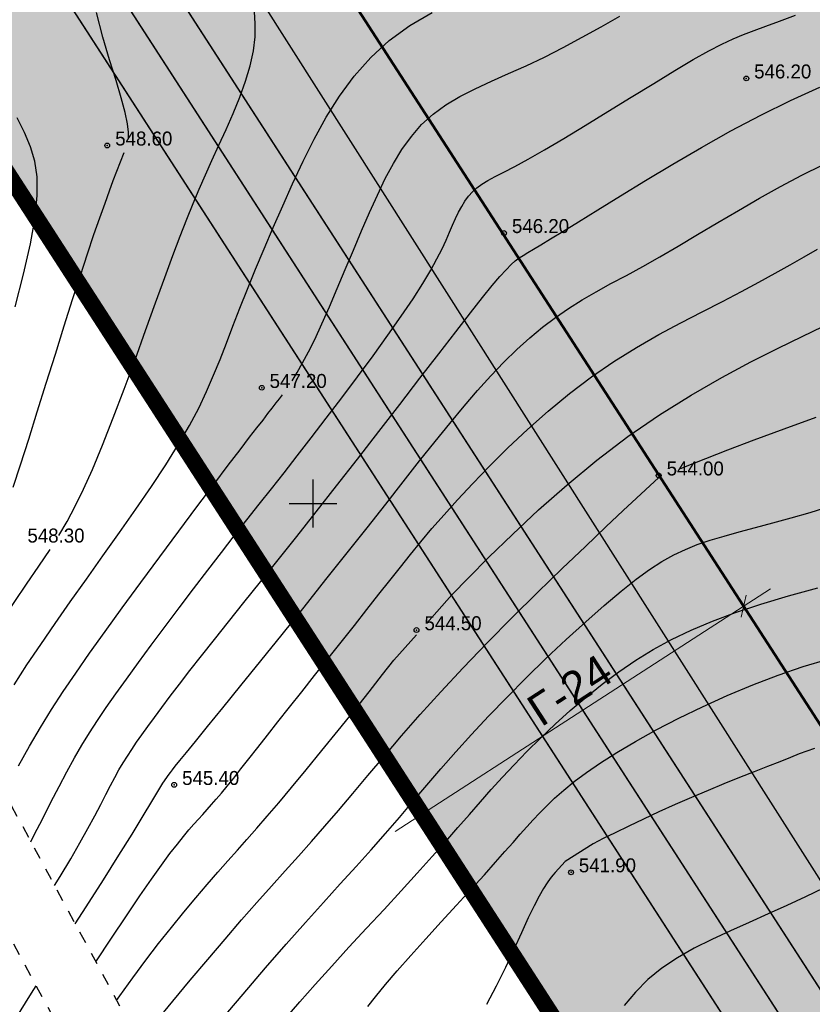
# Model space of a CAD drawing. Extents: x 10527 to 38813, y 13847 to 37526.
# Tile 215 of 256: x 35285 to 35334, y 36507 to 36568. Entities that reach past the tile are written whole.
import ezdxf

# ---------------------------------------------------------------- set-up
doc = ezdxf.new("R2010")
doc.units = 0
doc.header["$LTSCALE"] = 0.5
doc.header["$MEASUREMENT"] = 0
doc.header["$PDMODE"] = 32
doc.header["$PDSIZE"] = 0.3
for name, pattern in [('CONTI', [0]), ('GOST2.303 6', [12, 8, -1.5, 1, -1.5]), ('STRIH_1', [3, 2, -1]), ('Д_ТРОТ_ТРУБА', [3, 1.5, -1.5])]:
    doc.linetypes.add(name, pattern=pattern)
for name, color, linetype in [('(004) Точки рельефа', 7, 'Continuous'), ('(025) Дорога', 7, 'Continuous'), ('GORIZDEFAULT', 32, 'CONTI'), ('PI_TTDEFAULT', 5, 'CONTI'), ('SETKR', 2, 'CONTI'), ('Штрих Стекло', 7, 'Continuous')]:
    doc.layers.add(name, color=color, linetype=linetype)
doc.layers.add('(032) Горизонтали утолщенные', color=32, linetype='Continuous', lineweight=30)
doc.layers.add('.', color=7, linetype='Continuous', lineweight=15)
doc.styles.add('D-431', font='txt')
doc.styles.add('saddenly', font='arial.ttf')
doc.dimstyles.new('КАТЯ 200-not_rotation', dxfattribs={"dimtxt": 2, "dimasz": 1, "dimexe": 2, "dimexo": 0, "dimgap": 0.5, "dimtad": 1, "dimdec": 0, "dimzin": 0, "dimdsep": 46, "dimtxsty": 'saddenly', "dimblk": 'OBLIQUE', "dimcen": 10, "dimdle": 2, "dimclrd": 18, "dimclre": 18, "dimclrt": 18, "dimadec": 0, "dimazin": 0, "dimtfac": 1, "dimtdec": 0, "dimtofl": 0, "dimtmove": 0, "dimatfit": 3, "dimfxl": 1, "dimtolj": 1, "dimtzin": 0, "dimlwd": 0, "dimlwe": 0, "dimarcsym": 0})

# ---------------------------------------------------------------- blocks, each defined once
blk = doc.blocks.new('BL_333')
at = {"color": 0}
for p, q in [((0, -1.5), (0, 1.5)), ((-1.5, 0), (1.5, 0))]:
    blk.add_line(p, q, dxfattribs=at)
blk = doc.blocks.new('gergrgrre')
at = {"layer": '(025) Дорога', "linetype": 'Д_ТРОТ_ТРУБА', "flags": 128}
for points in [[(360044.195, 4200796.012), (360041.816, 4200791.773), (360042.358, 4200788.304), (360046.087, 4200780.21), (360059.012, 4200755.887), (360082.266, 4200713.415), (360119.837, 4200651.911), (360154.248, 4200588.273), (360168.952, 4200565.337), (360182.618, 4200547.766), (360213.043, 4200512.044), (360268.283, 4200446.262), (360308.926, 4200401.534), (360387.369, 4200322.593), (360428.116, 4200283.497), (360457.116, 4200256.42), (360464.886, 4200245.444), (360476.507, 4200228.263), (360489.06, 4200214.493), (360499.065, 4200202.984)], [(360034.859, 4200791.392), (360036.733, 4200790.501), (360038.761, 4200786.553), (360042.501, 4200778.433), (360055.492, 4200753.988), (360078.803, 4200711.411), (360116.369, 4200649.915), (360150.8, 4200586.24), (360165.682, 4200563.025), (360179.515, 4200545.24), (360209.989, 4200509.461), (360265.27, 4200443.63), (360306.026, 4200398.778), (360384.565, 4200319.74), (360425.367, 4200280.592), (360454.087, 4200253.775), (360461.596, 4200243.167), (360473.356, 4200225.782), (360486.072, 4200211.833), (360495.233, 4200201.295)]]:
    blk.add_lwpolyline(points, dxfattribs=at)
at = {"layer": '(032) Горизонтали утолщенные', "color": 32}
for points in [[(360134.08, 4200648, 548), (360134.6, 4200648.87, 548), (360135.11, 4200649.82, 548), (360135.63, 4200650.89, 548), (360136.18, 4200652.12, 548), (360136.82, 4200653.65, 548), (360137.48, 4200655.35, 548), (360138.17, 4200657.16, 548), (360138.85, 4200659, 548), (360139.51, 4200660.82, 548), (360140.13, 4200662.56, 548), (360140.71, 4200664.14, 548), (360141.22, 4200665.52, 548), (360141.67, 4200666.73, 548), (360142.09, 4200667.8, 548), (360142.49, 4200668.77, 548), (360142.87, 4200669.68, 548), (360143.26, 4200670.57, 548), (360143.67, 4200671.48, 548), (360144.1, 4200672.43, 548), (360144.56, 4200673.41, 548), (360145, 4200674.42, 548), (360145.41, 4200675.44, 548), (360145.78, 4200676.44, 548), (360146.07, 4200677.41, 548), (360146.27, 4200678.34, 548), (360146.37, 4200679.21, 548), (360146.38, 4200680.03, 548), (360146.33, 4200680.8, 548)], [(360133.813, 4200626.065, 546), (360134.16, 4200626.63, 546), (360134.82, 4200627.74, 546), (360135.4, 4200628.75, 546), (360135.9, 4200629.64, 546), (360136.33, 4200630.43, 546), (360136.7, 4200631.14, 546), (360137.02, 4200631.77, 546), (360137.32, 4200632.33, 546), (360137.58, 4200632.84, 546), (360137.84, 4200633.31, 546), (360138.1, 4200633.75, 546), (360138.37, 4200634.18, 546), (360138.64, 4200634.6, 546), (360138.95, 4200635.04, 546), (360139.28, 4200635.51, 546), (360139.65, 4200636.03, 546), (360140.06, 4200636.59, 546), (360140.53, 4200637.22, 546), (360141.05, 4200637.92, 546), (360141.64, 4200638.68, 546), (360142.29, 4200639.53, 546), (360143.02, 4200640.46, 546), (360143.82, 4200641.48, 546), (360144.71, 4200642.59, 546), (360145.67, 4200643.8, 546), (360146.71, 4200645.09, 546), (360147.81, 4200646.47, 546), (360148.98, 4200647.93, 546), (360150.2, 4200649.48, 546), (360151.47, 4200651.1, 546), (360152.79, 4200652.78, 546), (360154.12, 4200654.5, 546), (360155.43, 4200656.2, 546), (360156.69, 4200657.84, 546), (360157.87, 4200659.37, 546), (360158.94, 4200660.75, 546), (360159.86, 4200661.94, 546), (360160.62, 4200662.89, 546), (360161.23, 4200663.64, 546), (360161.71, 4200664.21, 546), (360162.09, 4200664.63, 546), (360162.41, 4200664.95, 546), (360162.67, 4200665.18, 546), (360162.92, 4200665.37, 546), (360163.16, 4200665.53, 546), (360163.45, 4200665.71, 546), (360163.81, 4200665.93, 546), (360164.27, 4200666.2, 546), (360164.88, 4200666.56, 546), (360165.65, 4200667.03, 546), (360166.63, 4200667.63, 546), (360167.84, 4200668.38, 546), (360169.25, 4200669.25, 546), (360170.82, 4200670.22, 546), (360172.53, 4200671.24, 546), (360174.33, 4200672.29, 546), (360176.18, 4200673.32, 546), (360178.05, 4200674.32, 546), (360179.91, 4200675.23, 546), (360181.74, 4200676.07, 546)], [(360173.01, 4200652.19, 544), (360174.6, 4200652.82, 544), (360175.98, 4200653.36, 544), (360177.64, 4200653.99, 544), (360179.5, 4200654.68, 544), (360181.51, 4200655.39, 544)], [(360140.16, 4200617.54, 544), (360141.21, 4200618.83, 544), (360142.31, 4200620.14, 544), (360143.41, 4200621.45, 544), (360144.49, 4200622.72, 544), (360145.52, 4200623.92, 544), (360146.48, 4200625.01, 544), (360147.39, 4200626.03, 544), (360148.25, 4200626.99, 544), (360149.09, 4200627.91, 544), (360149.91, 4200628.84, 544), (360150.74, 4200629.78, 544), (360151.6, 4200630.77, 544), (360152.49, 4200631.83, 544), (360153.44, 4200632.96, 544), (360154.45, 4200634.16, 544), (360155.54, 4200635.44, 544), (360156.72, 4200636.79, 544), (360158, 4200638.21, 544), (360159.4, 4200639.71, 544), (360160.9, 4200641.27, 544), (360162.48, 4200642.85, 544), (360164.07, 4200644.42, 544), (360165.61, 4200645.92, 544), (360167.06, 4200647.31, 544), (360168.35, 4200648.53, 544), (360169.43, 4200649.55, 544), (360171.65, 4200651.62, 544)], [(360127.439, 4200637.853, 548), (360128.04, 4200638.83, 548), (360128.87, 4200640.14, 548), (360129.71, 4200641.43, 548), (360130.54, 4200642.68, 548), (360131.33, 4200643.86, 548), (360132.06, 4200644.95, 548), (360132.83, 4200646.08, 548), (360133.53, 4200647.12, 548)], [(360181.41, 4200634.65, 542), (360180.94, 4200634.49, 542), (360180.46, 4200634.31, 542), (360179.9, 4200634.08, 542), (360179.24, 4200633.82, 542), (360178.47, 4200633.52, 542), (360177.63, 4200633.19, 542), (360176.71, 4200632.83, 542), (360175.74, 4200632.44, 542), (360174.74, 4200632.03, 542), (360173.71, 4200631.59, 542), (360172.69, 4200631.14, 542), (360171.67, 4200630.69, 542), (360170.7, 4200630.23, 542), (360169.78, 4200629.79, 542), (360168.93, 4200629.38, 542), (360168.18, 4200629.01, 542), (360167.55, 4200628.68, 542), (360165.79, 4200627.58, 542), (360165.17, 4200626.89, 542), (360165.03, 4200626.73, 542), (360164.86, 4200626.52, 542), (360164.67, 4200626.25, 542), (360164.44, 4200625.88, 542), (360164.17, 4200625.41, 542), (360163.85, 4200624.81, 542), (360163.48, 4200624.05, 542), (360163.06, 4200623.12, 542), (360162.58, 4200622.07, 542), (360162.06, 4200620.94, 542), (360161.48, 4200619.77, 542), (360160.86, 4200618.62, 542)]]:
    blk.add_polyline3d(points, dxfattribs=at)
at = {"layer": 'GORIZDEFAULT', "color": 32}
for points in [[(360131.27, 4200638.65, 547.5), (360132.08, 4200639.9, 547.5), (360132.94, 4200641.17, 547.5), (360133.84, 4200642.48, 547.5), (360134.79, 4200643.84, 547.5), (360135.8, 4200645.26, 547.5), (360136.84, 4200646.71, 547.5), (360137.88, 4200648.18, 547.5), (360138.9, 4200649.64, 547.5), (360139.88, 4200651.06, 547.5), (360140.78, 4200652.42, 547.5), (360141.58, 4200653.7, 547.5), (360142.26, 4200654.88, 547.5), (360142.84, 4200655.97, 547.5), (360143.33, 4200657.01, 547.5), (360143.77, 4200658.02, 547.5), (360144.18, 4200659.02, 547.5), (360144.57, 4200660.04, 547.5), (360144.98, 4200661.1, 547.5), (360145.42, 4200662.23, 547.5), (360145.89, 4200663.42, 547.5), (360146.4, 4200664.66, 547.5), (360146.93, 4200665.95, 547.5), (360147.5, 4200667.28, 547.5), (360148.1, 4200668.64, 547.5), (360148.72, 4200670.02, 547.5), (360149.38, 4200671.42, 547.5), (360150.07, 4200672.81, 547.5), (360150.83, 4200674.18, 547.5), (360151.66, 4200675.5, 547.5), (360152.58, 4200676.75, 547.5), (360153.61, 4200677.92, 547.5), (360154.77, 4200678.98, 547.5), (360156.07, 4200679.92, 547.5), (360157.46, 4200680.74, 547.5)], [(360131.34, 4200662.31, 549), (360131.87, 4200664.36, 549), (360132.3, 4200666.25, 549), (360132.59, 4200667.91, 549), (360132.72, 4200669.28, 549), (360132.72, 4200670.44, 549), (360132.57, 4200671.43, 549), (360132.31, 4200672.33, 549), (360131.93, 4200673.22, 549), (360131.46, 4200674.15, 549)], [(360132.324, 4200628.818, 546.5), (360132.54, 4200629.25, 546.5), (360133.07, 4200630.28, 546.5), (360133.58, 4200631.3, 546.5), (360134.09, 4200632.28, 546.5), (360134.57, 4200633.2, 546.5), (360135.05, 4200634.06, 546.5), (360135.51, 4200634.86, 546.5), (360135.99, 4200635.63, 546.5), (360136.5, 4200636.41, 546.5), (360137.04, 4200637.21, 546.5), (360137.64, 4200638.07, 546.5), (360138.31, 4200639, 546.5), (360139.06, 4200640.03, 546.5), (360139.87, 4200641.13, 546.5), (360140.73, 4200642.29, 546.5), (360141.62, 4200643.47, 546.5), (360142.51, 4200644.66, 546.5), (360143.4, 4200645.82, 546.5), (360144.26, 4200646.93, 546.5), (360145.07, 4200647.98, 546.5), (360145.86, 4200648.98, 546.5), (360146.62, 4200649.95, 546.5), (360147.4, 4200650.92, 546.5), (360148.19, 4200651.92, 546.5), (360149.01, 4200652.98, 546.5), (360149.89, 4200654.11, 546.5), (360150.83, 4200655.33, 546.5), (360151.81, 4200656.61, 546.5), (360152.79, 4200657.93, 546.5), (360153.76, 4200659.25, 546.5), (360154.69, 4200660.53, 546.5), (360155.53, 4200661.73, 546.5), (360156.27, 4200662.82, 546.5), (360156.88, 4200663.78, 546.5), (360157.37, 4200664.61, 546.5), (360157.76, 4200665.32, 546.5), (360158.08, 4200665.95, 546.5), (360158.33, 4200666.49, 546.5), (360158.54, 4200666.98, 546.5), (360158.74, 4200667.43, 546.5), (360158.92, 4200667.84, 546.5), (360159.11, 4200668.23, 546.5), (360159.31, 4200668.59, 546.5), (360159.51, 4200668.93, 546.5), (360159.74, 4200669.24, 546.5), (360159.99, 4200669.52, 546.5), (360160.26, 4200669.77, 546.5), (360160.58, 4200669.99, 546.5), (360160.95, 4200670.22, 546.5), (360161.4, 4200670.46, 546.5), (360161.95, 4200670.75, 546.5), (360162.64, 4200671.1, 546.5), (360163.48, 4200671.56, 546.5), (360164.49, 4200672.14, 546.5), (360165.7, 4200672.85, 546.5), (360167.04, 4200673.67, 546.5), (360168.47, 4200674.54, 546.5), (360169.92, 4200675.44, 546.5), (360171.34, 4200676.3, 546.5), (360172.66, 4200677.1, 546.5), (360173.82, 4200677.79, 546.5), (360174.79, 4200678.34, 546.5), (360175.6, 4200678.76, 546.5), (360176.31, 4200679.09, 546.5), (360176.97, 4200679.37, 546.5), (360177.63, 4200679.62, 546.5), (360178.36, 4200679.89, 546.5), (360179.21, 4200680.2, 546.5), (360180.21, 4200680.58, 546.5)], [(360135.108, 4200623.669, 545.5), (360135.78, 4200624.73, 545.5), (360136.87, 4200626.43, 545.5), (360137.84, 4200627.97, 545.5), (360138.67, 4200629.28, 545.5), (360140.59, 4200632.48, 545.5), (360140.98, 4200633.05, 545.5), (360141.07, 4200633.16, 545.5), (360141.19, 4200633.31, 545.5), (360141.37, 4200633.54, 545.5), (360141.66, 4200633.9, 545.5), (360142.07, 4200634.4, 545.5), (360142.63, 4200635.1, 545.5), (360143.39, 4200636.03, 545.5), (360144.34, 4200637.2, 545.5), (360145.47, 4200638.59, 545.5), (360146.72, 4200640.14, 545.5), (360148.06, 4200641.8, 545.5), (360149.44, 4200643.51, 545.5), (360150.81, 4200645.23, 545.5), (360152.14, 4200646.9, 545.5), (360153.39, 4200648.48, 545.5), (360154.55, 4200649.96, 545.5), (360155.64, 4200651.35, 545.5), (360156.67, 4200652.66, 545.5), (360157.64, 4200653.88, 545.5), (360158.57, 4200655.01, 545.5), (360159.46, 4200656.08, 545.5), (360160.31, 4200657.07, 545.5), (360161.14, 4200657.99, 545.5), (360161.96, 4200658.84, 545.5), (360162.77, 4200659.63, 545.5), (360163.57, 4200660.36, 545.5), (360164.37, 4200661.03, 545.5), (360165.18, 4200661.64, 545.5), (360166.01, 4200662.21, 545.5), (360166.86, 4200662.74, 545.5), (360167.74, 4200663.25, 545.5), (360168.66, 4200663.76, 545.5), (360169.63, 4200664.28, 545.5), (360170.65, 4200664.84, 545.5), (360171.73, 4200665.45, 545.5), (360172.88, 4200666.11, 545.5), (360174.09, 4200666.83, 545.5), (360175.35, 4200667.58, 545.5), (360176.65, 4200668.35, 545.5), (360177.96, 4200669.11, 545.5), (360179.29, 4200669.85, 545.5), (360180.62, 4200670.55, 545.5), (360181.94, 4200671.2, 545.5)], [(360138.45, 4200672.85, 548.5), (360138.44, 4200673.24, 548.5), (360138.38, 4200673.77, 548.5), (360138.23, 4200674.47, 548.5), (360137.99, 4200675.39, 548.5), (360137.66, 4200676.49, 548.5), (360137.26, 4200677.78, 548.5), (360136.84, 4200679.2, 548.5), (360136.44, 4200680.73, 548.5)], [(360157.13, 4200642.51, 544.5), (360158.7, 4200644.28, 544.5), (360159.74, 4200645.35, 544.5), (360161.02, 4200646.63, 544.5), (360162.49, 4200648.06, 544.5), (360164.13, 4200649.59, 544.5), (360165.91, 4200651.16, 544.5), (360167.78, 4200652.71, 544.5), (360169.72, 4200654.19, 544.5), (360171.7, 4200655.55, 544.5), (360173.68, 4200656.78, 544.5), (360175.6, 4200657.88, 544.5), (360177.43, 4200658.86, 544.5), (360179.13, 4200659.72, 544.5), (360180.64, 4200660.46, 544.5), (360181.93, 4200661.08, 544.5)], [(360148.69, 4200657.68, 547), (360149.01, 4200658.2, 547), (360149.35, 4200658.8, 547), (360149.72, 4200659.49, 547), (360150.11, 4200660.27, 547), (360150.56, 4200661.24, 547), (360151.03, 4200662.31, 547), (360151.52, 4200663.46, 547), (360152.02, 4200664.65, 547), (360152.53, 4200665.86, 547), (360153.03, 4200667.06, 547), (360153.54, 4200668.21, 547), (360154.03, 4200669.31, 547), (360154.52, 4200670.34, 547), (360155.03, 4200671.29, 547), (360155.57, 4200672.17, 547), (360156.16, 4200672.98, 547), (360156.8, 4200673.72, 547), (360157.52, 4200674.37, 547), (360158.32, 4200674.96, 547), (360159.2, 4200675.48, 547), (360160.16, 4200675.97, 547), (360161.17, 4200676.43, 547), (360162.24, 4200676.91, 547), (360163.35, 4200677.4, 547), (360164.49, 4200677.95, 547), (360165.66, 4200678.55, 547), (360166.85, 4200679.19, 547), (360168.04, 4200679.85, 547), (360169.22, 4200680.52, 547)], [(360131.22, 4200651.02, 548.5), (360131.68, 4200652.42, 548.5), (360132.19, 4200654.02, 548.5), (360132.73, 4200655.74, 548.5), (360133.29, 4200657.53, 548.5), (360133.86, 4200659.34, 548.5), (360134.41, 4200661.11, 548.5), (360134.94, 4200662.77, 548.5), (360135.43, 4200664.28, 548.5), (360135.88, 4200665.63, 548.5), (360136.28, 4200666.83, 548.5), (360136.65, 4200667.89, 548.5), (360136.97, 4200668.8, 548.5), (360137.25, 4200669.57, 548.5), (360137.48, 4200670.21, 548.5), (360138.18, 4200671.97, 548.5)], [(360136.393, 4200621.294, 545), (360137.38, 4200622.78, 545), (360138.31, 4200624.17, 545), (360139.15, 4200625.42, 545), (360139.88, 4200626.47, 545), (360140.51, 4200627.35, 545), (360141.04, 4200628.07, 545), (360141.5, 4200628.66, 545), (360141.89, 4200629.15, 545), (360142.23, 4200629.56, 545), (360142.54, 4200629.91, 545), (360142.82, 4200630.23, 545), (360143.1, 4200630.53, 545), (360143.37, 4200630.83, 545), (360143.64, 4200631.14, 545), (360143.94, 4200631.48, 545), (360144.26, 4200631.86, 545), (360144.62, 4200632.3, 545), (360145.03, 4200632.8, 545), (360145.48, 4200633.37, 545), (360145.98, 4200634.01, 545), (360146.54, 4200634.71, 545), (360147.14, 4200635.49, 545), (360147.8, 4200636.33, 545), (360148.52, 4200637.24, 545), (360149.29, 4200638.21, 545), (360150.1, 4200639.23, 545), (360150.93, 4200640.27, 545), (360151.76, 4200641.32, 545), (360152.59, 4200642.36, 545), (360153.38, 4200643.36, 545), (360154.13, 4200644.31, 545), (360154.82, 4200645.18, 545), (360155.47, 4200646.01, 545), (360156.11, 4200646.8, 545), (360156.76, 4200647.6, 545), (360157.45, 4200648.42, 545), (360158.21, 4200649.28, 545), (360159.05, 4200650.22, 545), (360160.01, 4200651.24, 545), (360161.06, 4200652.34, 545), (360162.21, 4200653.47, 545), (360163.44, 4200654.63, 545), (360164.73, 4200655.77, 545), (360166.07, 4200656.88, 545), (360167.45, 4200657.92, 545), (360168.85, 4200658.88, 545), (360170.27, 4200659.76, 545), (360171.67, 4200660.57, 545), (360173.04, 4200661.31, 545), (360174.38, 4200662, 545), (360175.64, 4200662.65, 545), (360176.83, 4200663.26, 545), (360177.93, 4200663.85, 545), (360178.94, 4200664.41, 545), (360179.88, 4200664.94, 545), (360180.76, 4200665.45, 545), (360181.6, 4200665.93, 545)], [(360131.56, 4200633.57, 547), (360132.25, 4200634.8, 547), (360132.93, 4200635.97, 547), (360133.62, 4200637.09, 547), (360134.35, 4200638.22, 547), (360135.14, 4200639.38, 547), (360136, 4200640.62, 547), (360136.97, 4200641.97, 547), (360138.05, 4200643.46, 547), (360139.21, 4200645.04, 547), (360140.41, 4200646.66, 547), (360141.6, 4200648.26, 547), (360142.73, 4200649.79, 547), (360143.78, 4200651.18, 547), (360144.69, 4200652.39, 547), (360145.43, 4200653.36, 547), (360146.02, 4200654.14, 547), (360146.49, 4200654.74, 547), (360146.87, 4200655.22, 547), (360147.17, 4200655.62, 547), (360147.44, 4200655.96, 547), (360147.7, 4200656.3, 547), (360147.89, 4200656.54, 547), (360148.08, 4200656.8, 547)], [(360144.18, 4200617.58, 543.5), (360145.63, 4200619.28, 543.5), (360147.02, 4200620.91, 543.5), (360148.32, 4200622.4, 543.5), (360149.53, 4200623.76, 543.5), (360150.65, 4200625.01, 543.5), (360151.7, 4200626.17, 543.5), (360152.7, 4200627.27, 543.5), (360153.64, 4200628.31, 543.5), (360154.54, 4200629.33, 543.5), (360155.41, 4200630.33, 543.5), (360156.26, 4200631.33, 543.5), (360157.13, 4200632.35, 543.5), (360158.01, 4200633.38, 543.5), (360158.94, 4200634.44, 543.5), (360159.93, 4200635.53, 543.5), (360161, 4200636.67, 543.5), (360162.15, 4200637.87, 543.5), (360163.36, 4200639.08, 543.5), (360164.61, 4200640.3, 543.5), (360165.86, 4200641.47, 543.5), (360167.08, 4200642.59, 543.5), (360168.23, 4200643.61, 543.5), (360169.29, 4200644.5, 543.5), (360170.23, 4200645.25, 543.5), (360171.08, 4200645.86, 543.5), (360171.85, 4200646.37, 543.5), (360172.59, 4200646.78, 543.5), (360173.32, 4200647.12, 543.5), (360174.07, 4200647.42, 543.5), (360174.87, 4200647.69, 543.5), (360175.75, 4200647.95, 543.5), (360176.7, 4200648.21, 543.5), (360177.72, 4200648.49, 543.5), (360178.8, 4200648.78, 543.5), (360179.94, 4200649.09, 543.5), (360181.14, 4200649.44, 543.5), (360182.39, 4200649.82, 543.5)], [(360148.26, 4200617.73, 543), (360149.17, 4200618.78, 543), (360150.14, 4200619.88, 543), (360151.17, 4200621.02, 543), (360152.25, 4200622.21, 543), (360153.35, 4200623.4, 543), (360154.45, 4200624.58, 543), (360155.52, 4200625.74, 543), (360156.53, 4200626.85, 543), (360157.47, 4200627.88, 543), (360158.32, 4200628.83, 543), (360159.08, 4200629.71, 543), (360159.8, 4200630.53, 543), (360160.48, 4200631.32, 543), (360161.16, 4200632.08, 543), (360161.86, 4200632.85, 543), (360162.59, 4200633.64, 543), (360163.39, 4200634.47, 543), (360164.25, 4200635.31, 543), (360165.16, 4200636.17, 543), (360166.11, 4200637.03, 543), (360167.1, 4200637.87, 543), (360168.12, 4200638.69, 543), (360169.16, 4200639.46, 543), (360170.22, 4200640.18, 543), (360171.31, 4200640.85, 543), (360172.46, 4200641.47, 543), (360173.69, 4200642.07, 543), (360175.02, 4200642.63, 543), (360176.46, 4200643.17, 543), (360178.05, 4200643.7, 543), (360179.78, 4200644.21, 543), (360181.61, 4200644.71, 543)], [(360137.698, 4200618.88, 544.5), (360137.9, 4200619.17, 544.5), (360138.71, 4200620.3, 544.5), (360139.53, 4200621.39, 544.5), (360140.33, 4200622.44, 544.5), (360141.13, 4200623.45, 544.5), (360141.9, 4200624.4, 544.5), (360142.65, 4200625.3, 544.5), (360143.36, 4200626.14, 544.5), (360144.03, 4200626.91, 544.5), (360144.66, 4200627.62, 544.5), (360145.26, 4200628.29, 544.5), (360145.85, 4200628.96, 544.5), (360146.47, 4200629.66, 544.5), (360147.13, 4200630.41, 544.5), (360147.85, 4200631.25, 544.5), (360148.66, 4200632.22, 544.5), (360149.57, 4200633.32, 544.5), (360150.56, 4200634.53, 544.5), (360151.57, 4200635.78, 544.5), (360152.57, 4200637.02, 544.5), (360153.51, 4200638.21, 544.5), (360154.36, 4200639.28, 544.5), (360155.07, 4200640.18, 544.5), (360156.48, 4200641.77, 544.5)], [(360153.44, 4200618.49, 542.5), (360153.91, 4200619.1, 542.5), (360154.54, 4200619.87, 542.5), (360155.27, 4200620.73, 542.5), (360156.13, 4200621.69, 542.5), (360157.06, 4200622.73, 542.5), (360158.03, 4200623.79, 542.5), (360158.99, 4200624.85, 542.5), (360159.91, 4200625.85, 542.5), (360160.73, 4200626.75, 542.5), (360161.43, 4200627.53, 542.5), (360162.02, 4200628.2, 542.5), (360162.53, 4200628.77, 542.5), (360162.98, 4200629.28, 542.5), (360163.39, 4200629.74, 542.5), (360163.78, 4200630.18, 542.5), (360164.19, 4200630.61, 542.5), (360164.64, 4200631.07, 542.5), (360165.13, 4200631.54, 542.5), (360165.7, 4200632.05, 542.5), (360166.36, 4200632.59, 542.5), (360167.12, 4200633.16, 542.5), (360168, 4200633.76, 542.5), (360169.02, 4200634.41, 542.5), (360170.19, 4200635.1, 542.5), (360171.5, 4200635.82, 542.5), (360172.91, 4200636.55, 542.5), (360174.4, 4200637.27, 542.5), (360175.95, 4200637.97, 542.5), (360177.54, 4200638.63, 542.5), (360179.13, 4200639.24, 542.5), (360180.71, 4200639.78, 542.5), (360182.26, 4200640.25, 542.5)], [(360181.98, 4200625.91, 541.5), (360180.84, 4200625.37, 541.5), (360179.68, 4200624.83, 541.5), (360178.5, 4200624.29, 541.5), (360177.32, 4200623.76, 541.5), (360176.14, 4200623.23, 541.5), (360174.98, 4200622.7, 541.5), (360173.87, 4200622.14, 541.5), (360172.82, 4200621.54, 541.5), (360171.85, 4200620.89, 541.5), (360170.97, 4200620.18, 541.5), (360170.19, 4200619.39, 541.5), (360169.49, 4200618.55, 541.5)], [(360123.11, 4200597.7, 545.5), (360123.4, 4200598.46, 545.5), (360123.69, 4200599.23, 545.5), (360123.97, 4200600.04, 545.5), (360124.25, 4200600.9, 545.5), (360124.57, 4200601.96, 545.5), (360124.9, 4200603.09, 545.5), (360125.24, 4200604.27, 545.5), (360125.6, 4200605.49, 545.5), (360125.98, 4200606.71, 545.5), (360126.38, 4200607.92, 545.5), (360126.8, 4200609.09, 545.5), (360127.25, 4200610.22, 545.5), (360127.74, 4200611.32, 545.5), (360128.29, 4200612.43, 545.5), (360128.91, 4200613.59, 545.5), (360129.62, 4200614.83, 545.5), (360130.42, 4200616.18, 545.5), (360131.34, 4200617.68, 545.5), (360132.37, 4200619.34, 545.5), (360132.657, 4200619.793, 545.5)]]:
    blk.add_polyline3d(points, dxfattribs=at)
at = {"layer": 'PI_TTDEFAULT', "color": 5}
for p in [(360177.14, 4200676.61, 546.2), (360137.11, 4200672.41, 548.6), (360161.96, 4200666.93, 546.2), (360146.79, 4200657.24, 547.2), (360171.65, 4200651.75, 544), (360156.48, 4200642.07, 544.5), (360141.3, 4200632.38, 545.4), (360166.16, 4200626.9, 541.9)]:
    blk.add_point(p, dxfattribs=at)
at = {"layer": 'SETKR', "color": 92}
blk.add_blockref('BL_333', (360150, 4200650), dxfattribs=at)
at = {"layer": '(004) Точки рельефа', "style": 'D-431'}
for s, p in [('546.20', (360177.63, 4200676.61)), ('548.60', (360137.61, 4200672.41)), ('546.20', (360162.46, 4200666.93)), ('547.20', (360147.28, 4200657.23)), ('544.00', (360172.15, 4200651.75)), ('548.30', (360132.11, 4200647.55)), ('544.50', (360156.98, 4200642.06)), ('545.40', (360141.8, 4200632.37)), ('541.90', (360166.65, 4200626.9))]:
    blk.add_text(s, height=0.875, dxfattribs=at).set_placement(p)
blk = doc.blocks.new('_Oblique')
at = {"color": 0, "linetype": 'ByBlock', "lineweight": -2}
blk.add_line((-0.5, -0.5), (0.5, 0.5), dxfattribs=at)
blk = doc.blocks.new('*D713')
at = {"color": 18, "linetype": 'Continuous', "lineweight": 0, "transparency": 16777216}
for p, q in [((35308.195, 36517.57), (35331.708, 36532.773)), ((35330.029, 36531.687), (35331.115, 36530.008)), ((35309.874, 36518.656), (35310.96, 36516.977))]:
    blk.add_line(p, q, dxfattribs=at)
at = {"layer": 'Defpoints', "color": 0, "linetype": 'Continuous', "transparency": 16777216}
for p in [(35330.029, 36531.687), (35330.029, 36531.687), (35309.874, 36518.656)]:
    blk.add_point(p, dxfattribs=at)
at = {"color": 18, "linetype": 'Continuous', "lineweight": 0, "transparency": 16777216}
for p, rotation in [((35330.029, 36531.687), 32.88523568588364), ((35309.874, 36518.656), 212.8852356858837)]:
    blk.add_blockref('_Oblique', p, dxfattribs=dict(at, rotation=rotation))
at = {"color": 18, "linetype": 'Continuous', "transparency": 16777216, "insert": (35319.135, 36526.435), "char_height": 2, "attachment_point": 5, "rotation": 32.88524, "style": 'saddenly'}
blk.add_mtext('\\A1;{\\C1;Г-24}', dxfattribs=at)

msp = doc.modelspace()

# ---------------------------------------------------------------- hatches: boundary and pattern name
at = {"layer": '.', "ltscale": 0.149071}
h = msp.add_hatch(color=256, dxfattribs=at)
h.dxf.hatch_style = 1
h.set_gradient(color1=(255, 255, 255), tint=1)
h.paths.add_polyline_path([(35043.297, 36082.013), (36343.297, 36082.013), (36343.297, 37217.013), (35043.297, 37217.013)])
h.paths.add_polyline_path([(35058.297, 37202.013), (36328.297, 37202.013), (36328.297, 36097.013), (35058.297, 36097.013)], flags=16)
h = msp.add_hatch(color=256, dxfattribs=at)
h.dxf.hatch_style = 1
h.set_gradient(color1=(51, 204, 0), color2=(51, 204, 0), tint=1)
edge = h.paths.add_edge_path()
edge.add_line((36288.012, 36496.449), (35667.551, 36154.533))
edge.add_arc((35662.242, 36164.167), 11, 226.16627, 298.85775, ccw=False)
edge.add_line((35654.623, 36156.232), (35391.724, 36408.641))
edge.add_line((35391.724, 36408.641), (35216.827, 36679.143))
edge.add_line((35216.827, 36679.143), (35208.925, 36674.788))
edge.add_line((35208.925, 36674.788), (35384.735, 36402.875))
edge.add_line((35384.735, 36402.875), (35659.006, 36139.548))
edge.add_line((35659.006, 36139.548), (36312.368, 36499.595))
edge.add_line((36312.368, 36499.595), (35900.999, 37056.168))
edge.add_line((35900.999, 37056.168), (35893.046, 37051.786))
edge.add_line((35893.046, 37051.786), (36291.549, 36512.621))
edge.add_arc((36282.703, 36506.083), 11, -61.14225, 36.46852, ccw=False)
h.paths.add_polyline_path([(35788.729, 36580.117), (35933.158, 36318.028), (35719.583, 36200.333), (35721.176, 36197.413), (35661.011, 36164.107), (35654.839, 36175.32), (35647.364, 36171.52), (35618.976, 36198.774), (35646.046, 36213.852), (35649.614, 36207.218), (35674.926, 36221.152), (35682.742, 36206.954), (35708.361, 36220.905), (35719.584, 36200.333), (35739.746, 36211.444), (35711.107, 36263.414), (35618.055, 36212.136), (35436.785, 36386.172)], flags=16)
edge = h.paths.add_edge_path(flags=17)
edge.add_line((36286.723, 36509.055), (36102.477, 36758.336))
edge.add_arc((36098.456, 36755.364), 5, 36.46852, 118.85775)
edge.add_line((36096.043, 36759.744), (35801.902, 36597.652))
edge.add_arc((35804.315, 36593.273), 5, 118.85775, 208.85775)
edge.add_line((35799.936, 36590.86), (35948.226, 36321.764))
edge.add_arc((35952.605, 36324.177), 5, 208.85775, 298.85775)
edge.add_line((35955.018, 36319.798), (36285.116, 36501.704))
edge.add_arc((36282.703, 36506.083), 5, 298.85775, 396.46852)
h.paths.add_polyline_path([(35809.749, 36591.7), (36097.32, 36750.171), (36276.769, 36507.381), (35954.178, 36329.611)], flags=16)
edge = h.paths.add_edge_path(flags=17)
edge.add_line((35942.971, 36318.868), (35794.681, 36587.964))
edge.add_arc((35790.302, 36585.551), 5, 28.86341, 118.85775)
edge.add_line((35787.889, 36589.93), (35427.68, 36391.431))
edge.add_arc((35430.094, 36387.051), 5, 118.85775, 226.16627)
edge.add_line((35426.631, 36383.445), (35658.779, 36160.56))
edge.add_arc((35662.242, 36164.167), 5, 226.16627, 298.85775)
edge.add_line((35664.655, 36159.788), (35672.305, 36164.004))
edge.add_line((35672.305, 36164.004), (35677.56, 36166.9))
edge.add_line((35677.56, 36166.9), (35941.005, 36312.076))
edge.add_arc((35938.592, 36316.455), 5, 298.85775, 388.85775)
edge = h.paths.add_edge_path(flags=17)
edge.add_arc((35538.825, 36816.052), 5, 28.85775, 118.85775)
edge.add_line((35536.412, 36820.431), (35532.909, 36818.501))
edge.add_line((35532.909, 36818.501), (35681.681, 36548.529))
edge.add_line((35681.681, 36548.529), (35418.652, 36403.582))
edge.add_line((35418.652, 36403.582), (35403.372, 36418.252))
edge.add_line((35403.372, 36418.252), (35246.598, 36660.724))
edge.add_line((35246.598, 36660.724), (35243.394, 36658.959))
edge.add_arc((35245.808, 36654.58), 5, 118.85775, 212.88524)
edge.add_line((35241.609, 36651.865), (35393.741, 36416.571))
edge.add_line((35393.741, 36416.571), (35396.383, 36412.485))
edge.add_line((35396.383, 36412.485), (35414.542, 36395.051))
edge.add_arc((35418.004, 36398.658), 5, 226.16627, 298.85775)
edge.add_line((35420.418, 36394.279), (35689.529, 36542.577))
edge.add_arc((35687.115, 36546.956), 5, 298.85915, 388.85698)
edge.add_line((35691.494, 36549.37), (35543.204, 36818.466))
edge = h.paths.add_edge_path(flags=17)
edge.add_line((35902.201, 37022.006), (35898.082, 37019.736))
edge.add_line((35898.082, 37019.736), (36082.928, 36769.643))
edge.add_line((36082.928, 36769.643), (35798.166, 36612.72))
edge.add_line((35798.166, 36612.72), (35649.393, 36882.692))
edge.add_line((35649.393, 36882.692), (35645.89, 36880.761))
edge.add_arc((35648.303, 36876.382), 5, 118.85775, 208.85855)
edge.add_line((35643.924, 36873.969), (35792.214, 36604.873))
edge.add_arc((35796.593, 36607.286), 5, 208.85775, 298.85137)
edge.add_line((35799.006, 36602.907), (36091.274, 36763.967))
edge.add_arc((36088.861, 36768.346), 5, 298.85775, 396.46852)
edge.add_line((36092.882, 36771.318), (35908.635, 37020.599))
edge.add_arc((35904.615, 37017.627), 5, 36.46939, 118.85775)
at = {"layer": '.', "linetype": 'Continuous', "transparency": 33554544}
h = msp.add_hatch(color=5, dxfattribs=at)
h.dxf.hatch_style = 1
h.set_gradient(color1=(255, 190, 168), color2=(255, 182, 158), one_color=1, tint=0.81)
h.paths.add_polyline_path([(35563.986, 36456.268), (35636.201, 36325.223), (35549.837, 36277.631), (35436.785, 36386.172)])
h.paths.add_polyline_path([(35563.986, 36456.268), (35676.091, 36518.046), (35748.306, 36387.001), (35636.201, 36325.223)])
h.paths.add_polyline_path([(35763.593, 36395.425), (35860.944, 36449.072), (35933.158, 36318.028), (35835.808, 36264.381)])
h.paths.add_polyline_path([(35676.091, 36518.046), (35748.306, 36387.001), (35860.944, 36449.072), (35788.729, 36580.117)])
h.paths.add_polyline_path([(35667.531, 36342.489), (35763.593, 36395.425), (35835.808, 36264.381), (35766.02, 36225.923), (35751.541, 36252.198), (35725.267, 36237.719)])
h.paths.add_polyline_path([(35549.837, 36277.631), (35667.531, 36342.489), (35711.107, 36263.414), (35618.055, 36212.136)])
h.paths.add_polyline_path([(35466.589, 36600.838), (35538.804, 36469.794), (35681.681, 36548.529), (35609.467, 36679.574)])
h.paths.add_polyline_path([(35466.589, 36600.838), (35538.804, 36469.794), (35418.652, 36403.582), (35403.372, 36418.252), (35332.938, 36527.188)])
h.paths.add_polyline_path([(35394.375, 36731.883), (35466.589, 36600.838), (35609.467, 36679.574), (35537.252, 36810.618)])
h.paths.add_polyline_path([(35251.497, 36653.148), (35394.375, 36731.883), (35466.589, 36600.838), (35332.938, 36527.188)])
h.paths.add_polyline_path([(35851.694, 36813.058), (35725.951, 36743.765), (35653.737, 36874.809), (35779.48, 36944.102)])
h.paths.add_polyline_path([(35851.694, 36813.058), (35779.48, 36944.102), (35903.479, 37012.434), (35993.203, 36891.039)])
h.paths.add_polyline_path([(35851.694, 36813.058), (35993.203, 36891.039), (36082.928, 36769.643), (35923.909, 36682.013)])
h.paths.add_polyline_path([(35725.951, 36743.765), (35851.694, 36813.058), (35923.909, 36682.013), (35798.166, 36612.72)])
h.paths.add_polyline_path([(36025.674, 36539.85), (36187.045, 36628.776), (36097.32, 36750.171), (35953.459, 36670.894)])
h.paths.add_polyline_path([(36025.674, 36539.85), (36097.888, 36408.805), (36276.769, 36507.381), (36187.045, 36628.776)])
h.paths.add_polyline_path([(36025.674, 36539.85), (36097.888, 36408.805), (35954.178, 36329.611), (35881.963, 36460.655)])
h.paths.add_polyline_path([(35809.749, 36591.7), (35953.459, 36670.894), (36025.674, 36539.85), (35881.963, 36460.655)])
at = {"layer": 'Штрих Стекло', "linetype": 'Continuous'}
h = msp.add_hatch(color=5, dxfattribs=at)
h.dxf.hatch_style = 1
h.set_gradient(color1=(173, 173, 173), color2=(166, 166, 166), one_color=1, tint=0.65)
edge = h.paths.add_edge_path()
edge.add_line((35220.262, 36694.737), (35202.702, 36685.06))
edge.add_arc((35205.115, 36680.681), 5, 32.88524, 118.85775, ccw=False)
edge.add_line((35209.314, 36683.396), (35213.315, 36677.208))
edge.add_line((35213.315, 36677.208), (35222.095, 36682.046))
edge.add_line((35222.095, 36682.046), (35218.323, 36687.88))
edge.add_arc((35222.687, 36690.349), 5.014, 118.92591, 209.50369, ccw=False)
edge = h.paths.add_edge_path()
edge.add_line((35389.373, 36405.352), (35651.853, 36153.347))
edge.add_arc((35662.242, 36164.167), 15, 226.16627, 298.85775)
edge.add_line((35669.481, 36151.03), (36289.942, 36492.946))
edge.add_arc((36282.703, 36506.083), 15, 298.85775, 396.46852)
edge.add_line((36294.765, 36514.999), (35889.246, 37056.928))
edge.add_arc((35893.267, 37059.9), 5, 118.85775, 216.46852, ccw=False)
edge.add_line((35890.853, 37064.279), (35884.604, 37060.835))
edge.add_line((35884.604, 37060.835), (36292.353, 36513.216))
edge.add_arc((36282.703, 36506.083), 12, -61.14225, 36.46852, ccw=False)
edge.add_line((36288.494, 36495.573), (35660.947, 36154.319))
edge.add_line((35660.947, 36154.319), (35390.568, 36408.587))
edge.add_line((35390.568, 36408.587), (35215.949, 36678.659))
edge.add_line((35215.949, 36678.659), (35213.315, 36677.208))
edge.add_line((35213.315, 36677.208), (35388.049, 36406.958))
edge.add_arc((35395.606, 36411.845), 9, 212.88524, 226.16627)
edge = h.paths.add_edge_path(flags=16)
edge.add_line((35427.68, 36391.431), (35787.889, 36589.93))
edge.add_arc((35790.302, 36585.551), 5, 28.85775, 118.85775, ccw=False)
edge.add_line((35794.681, 36587.964), (35942.971, 36318.868))
edge.add_arc((35938.592, 36316.455), 5, -61.14225, 28.85775, ccw=False)
edge.add_line((35941.005, 36312.076), (35664.655, 36159.788))
edge.add_arc((35662.242, 36164.167), 5, 226.82384, 298.85775, ccw=False)
edge.add_line((35658.82, 36160.521), (35426.625, 36383.45))
edge.add_arc((35430.094, 36387.051), 5, 118.85775, 226.07521, ccw=False)
h.paths.add_polyline_path([(35427.68, 36391.431), (35784.385, 36587.999), (35933.158, 36318.028), (35662.889, 36169.091)], flags=0)
edge = h.paths.add_edge_path(flags=16)
edge.add_line((35801.902, 36597.652), (36096.043, 36759.744))
edge.add_arc((36098.456, 36755.364), 5, 36.46852, 118.85775, ccw=False)
edge.add_line((36102.477, 36758.336), (36286.723, 36509.055))
edge.add_arc((36282.703, 36506.083), 5, -61.14225, 36.46852, ccw=False)
edge.add_line((36285.116, 36501.704), (35955.018, 36319.798))
edge.add_arc((35952.605, 36324.177), 5, 208.85775, 298.85775, ccw=False)
edge.add_line((35948.226, 36321.764), (35799.936, 36590.86))
edge.add_arc((35804.315, 36593.273), 5, 118.85775, 208.85775, ccw=False)
h.paths.add_polyline_path([(35805.405, 36599.583), (36091.923, 36757.473), (36276.769, 36507.381), (35954.178, 36329.611)], flags=0)
edge = h.paths.add_edge_path(flags=17)
edge.add_line((36292.353, 36513.216), (35884.604, 37060.835))
edge.add_line((35884.604, 37060.835), (35876.716, 37056.488))
edge.add_arc((35879.129, 37052.109), 5, 36.46852, 118.85775, ccw=False)
edge.add_line((35883.15, 37055.081), (36092.882, 36771.318))
edge.add_arc((36088.861, 36768.346), 5, -61.14225, 36.46852, ccw=False)
edge.add_line((36091.274, 36763.967), (35799.006, 36602.907))
edge.add_arc((35796.593, 36607.286), 5, 208.85775, 298.85775, ccw=False)
edge.add_line((35792.214, 36604.873), (35643.924, 36873.969))
edge.add_arc((35648.303, 36876.382), 5, 118.85775, 208.85775, ccw=False)
edge.add_line((35645.89, 36880.761), (35631.876, 36873.039))
edge.add_arc((35634.29, 36868.66), 5, 28.85775, 118.85775, ccw=False)
edge.add_line((35638.669, 36871.073), (35786.959, 36601.977))
edge.add_arc((35782.58, 36599.564), 5, -61.14225, 28.85552, ccw=False)
edge.add_line((35784.993, 36595.185), (35703.542, 36550.3))
edge.add_arc((35701.128, 36554.679), 5, 208.85775, 298.85775, ccw=False)
edge.add_line((35696.749, 36552.265), (35548.459, 36821.361))
edge.add_arc((35552.838, 36823.775), 5, 118.85775, 208.85775, ccw=False)
edge.add_line((35550.425, 36828.154), (35902.201, 37022.006))
edge.add_arc((35904.615, 37017.627), 5, 36.46852, 118.85775, ccw=False)
edge.add_line((35908.636, 37020.599), (35899.041, 37033.58))
edge.add_arc((35895.02, 37030.608), 5, -61.14225, 36.46852, ccw=False)
edge.add_line((35897.433, 37026.229), (35239.435, 36663.628))
edge.add_arc((35237.099, 36668.049), 5, 212.88524, 297.85041, ccw=False)
edge.add_line((35232.9, 36665.334), (35241.609, 36651.865))
edge.add_arc((35245.808, 36654.58), 5, 118.85775, 212.88524, ccw=False)
edge.add_line((35243.394, 36658.959), (35536.412, 36820.431))
edge.add_arc((35538.825, 36816.052), 5, 28.85775, 118.85775, ccw=False)
edge.add_line((35543.204, 36818.466), (35691.494, 36549.37))
edge.add_arc((35687.115, 36546.956), 5, -61.14225, 28.85775, ccw=False)
edge.add_line((35689.528, 36542.577), (35420.418, 36394.279))
edge.add_arc((35418.004, 36398.658), 5, 226.16627, 298.85775, ccw=False)
edge.add_line((35414.542, 36395.051), (35396.383, 36412.485))
edge.add_line((35396.383, 36412.485), (35222.095, 36682.046))
edge.add_line((35222.095, 36682.046), (35215.949, 36678.659))
edge.add_line((35215.949, 36678.659), (35390.568, 36408.587))
edge.add_line((35390.568, 36408.587), (35660.947, 36154.319))
edge.add_line((35660.947, 36154.319), (36288.494, 36495.573))
edge.add_arc((36282.703, 36506.083), 12, 298.85775, 396.46852)

# ---------------------------------------------------------------- linework, layer by layer
at = {"ltscale": 0.149071, "const_width": 0.1}
for points in [[(35096.532, 36626.554), (35206.214, 36686.996, -0.393772), (35212.826, 36685.331), (35391.724, 36408.641), (35654.623, 36156.232, 0.328259), (35667.551, 36154.533), (36288.012, 36496.449, 0.453677), (36291.549, 36512.621), (35889.246, 37056.928, -0.453677), (35890.853, 37064.279), (36021.81, 37136.445)], [(35543.204, 36818.466), (35691.494, 36549.37, -0.414214), (35689.528, 36542.577), (35420.418, 36394.279, -0.328259), (35414.542, 36395.051), (35396.383, 36412.485), (35241.609, 36651.865)]]:
    msp.add_lwpolyline(points, format="xyb", dxfattribs=at)
for points in [[(35205.659, 36679.839), (35384.735, 36402.875), (35659.006, 36139.548), (36312.368, 36499.595), (35897.401, 37061.036)], [(35251.497, 36653.148), (35399.275, 36424.589)]]:
    msp.add_lwpolyline(points, dxfattribs=at)
at = {"color": 1, "linetype": 'GOST2.303 6', "lineweight": 30, "const_width": 1.035}
msp.add_lwpolyline([(35208.925, 36674.788), (35900.999, 37056.168), (36312.368, 36499.595), (35659.006, 36139.548), (35384.735, 36402.875)], close=True, dxfattribs=at)
at = {"color": 7, "linetype": 'STRIH_1', "ltscale": 2, "true_color": 0xffffff, "const_width": 0.1}
msp.add_lwpolyline([(35215.15, 36687.262), (35394.053, 36410.563), (35656.701, 36158.396, 0.328259), (35666.103, 36157.16), (36286.564, 36499.076, 0.453677), (36289.136, 36510.838), (35886.32, 37055.839)], format="xyb", dxfattribs=at)
at = {"color": 5, "linetype": 'Continuous', "lineweight": 30, "elevation": 1.817}
msp.add_lwpolyline([(35700.777, 36743.868), (35783.042, 36598.7), (35417.006, 36399.342), (35397.519, 36415.917), (35245.808, 36654.58), (35903.469, 37018.244), (36282.703, 36506.083), (35660.81, 36163.437), (35417.006, 36399.342)], dxfattribs=at)
at = {"ltscale": 0.149071}
msp.add_lwpolyline([(35251.497, 36653.148), (35403.372, 36418.252), (35418.652, 36403.582), (35681.681, 36548.529), (35537.252, 36810.618)], close=True, dxfattribs=at)
at = {"color": 1, "linetype": 'Continuous', "lineweight": 50}
msp.add_lwpolyline([(35251.497, 36653.148), (35403.372, 36418.252), (35418.652, 36403.582), (35557.157, 36479.907), (35412.748, 36741.96), (35251.497, 36653.148)], dxfattribs=at)

# ---------------------------------------------------------------- block references
at = {"linetype": 'Continuous'}
msp.add_blockref('gergrgrre', (-324846.944, -4164111.878), dxfattribs=at)

# ---------------------------------------------------------------- dimensions: what is measured, and where the dimension line sits
at = {"color": 1, "linetype": 'Continuous'}
dim = msp.add_aligned_dim(p1=(35309.874, 36518.656), p2=(35330.029, 36531.687), distance=0, text='{\\C1;Г-24}', dimstyle='КАТЯ 200-not_rotation', dxfattribs=at)
dim.commit()
dim.dimension.update_dxf_attribs({"geometry": '*D713', "text_midpoint": (35319.135, 36526.435)})

doc.saveas('drawing.dxf')
